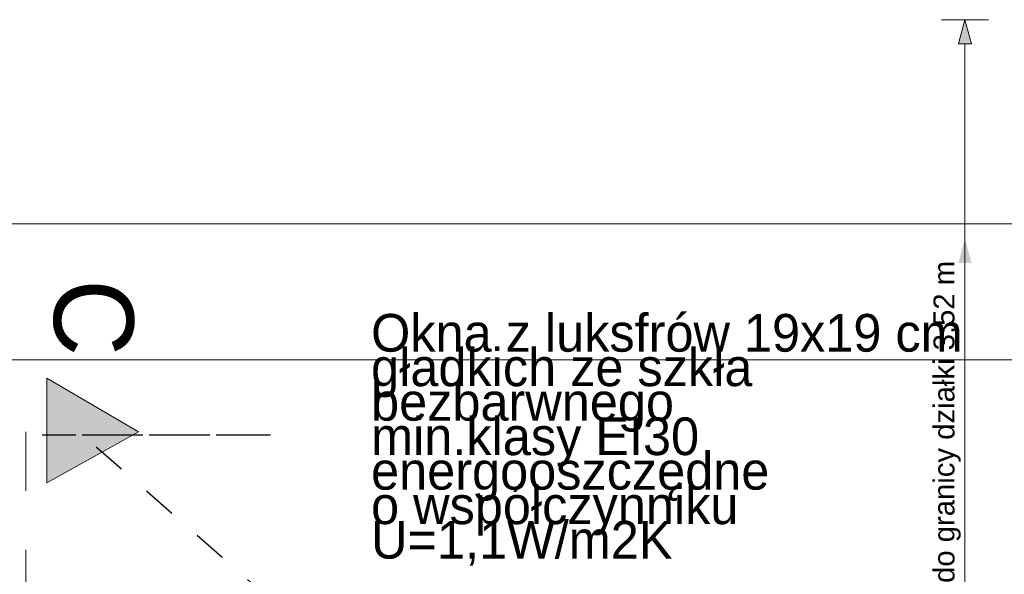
# Model space of a CAD drawing. Extents: x -547885 to -186295, y -25370 to 156194.
# Tile 155 of 256: x -502218 to -497521, y 46022 to 48669. Entities that reach past the tile are written whole.
import ezdxf

# ---------------------------------------------------------------- set-up
doc = ezdxf.new("R2010")
doc.units = 0
doc.header["$MEASUREMENT"] = 0
doc.linetypes.add('Dashed', pattern=[564.444447, 282.222223, -282.222223])
doc.linetypes.add('Przerywana', pattern=[320, 160, -160])
for name, color, linetype, lineweight in [('Arch opisy_Nr_Pióra__21', 7, 'Continuous', 9), ('ARCH TABELA_Nr_Pióra__21', 7, 'Continuous', 9), ('INWENT OPISY_Nr_Pióra__21', 7, 'Continuous', 9), ('INWENT OPISY_Nr_Pióra__41', 7, 'Continuous', 15), ('INWENT WYMIARY_Nr_Pióra__21', 7, 'Continuous', 9)]:
    doc.layers.add(name, color=color, linetype=linetype, lineweight=lineweight)
doc.layers.add('INWENT WYMIARY', color=7, linetype='Continuous')
doc.styles.add('GENERATED_STYLE_2', font='txt')
doc.styles.add('GENERATED_STYLE_3', font='arial.ttf')
doc.styles.add('GENERATED_STYLE_5', font='txt')
doc.styles.add('GENERATED_STYLE_7', font='txt')
doc.dimstyles.new('GENERATED_STYLE__1', dxfattribs={"dimtxt": 100, "dimasz": 114, "dimexe": 0.18, "dimexo": 0, "dimgap": 0.09, "dimtad": 1, "dimdec": 0, "dimlfac": 0.1, "dimzin": 0, "dimdsep": 46, "dimtxsty": 'GENERATED_STYLE_3', "dimblk": 'ARROWHEAD_5', "dimblk1": 'ARROWHEAD_5', "dimblk2": 'ARROWHEAD_5', "dimcen": 0.09, "dimclrd": 7, "dimclre": 7, "dimclrt": 7, "dimazin": 0, "dimtfac": 1, "dimtdec": 4, "dimtmove": 2, "dimatfit": 3, "dimfxl": 0, "dimtolj": 1, "dimtzin": 0, "dimarcsym": 0})
doc.dimstyles.new('GENERATED_STYLE__13', dxfattribs={"dimtxt": 0.18, "dimasz": 109.44, "dimexe": 0.18, "dimexo": 0.0625, "dimgap": 0.09, "dimtad": 0, "dimtih": 1, "dimtoh": 1, "dimdec": 4, "dimzin": 0, "dimdsep": 46, "dimcen": 0.09, "dimadec": 0, "dimazin": 0, "dimtfac": 1, "dimtdec": 4, "dimtmove": 0, "dimatfit": 3, "dimldrblk": 'ARROWHEAD_11', "dimfxl": 0, "dimtolj": 1, "dimtzin": 0, "dimarcsym": 0})
doc.dimstyles.new('GENERATED_STYLE__5', dxfattribs={"dimtxt": 160.000002, "dimasz": 114, "dimexe": 0.18, "dimexo": 0, "dimgap": 0.09, "dimtad": 1, "dimtih": 1, "dimtoh": 1, "dimdec": 0, "dimlfac": 0.1, "dimzin": 0, "dimdsep": 46, "dimtxsty": 'GENERATED_STYLE_2', "dimblk": 'ARROWHEAD_2', "dimblk1": 'ARROWHEAD_2', "dimblk2": 'ARROWHEAD_2', "dimcen": 0.09, "dimclrd": 7, "dimclre": 7, "dimclrt": 7, "dimazin": 0, "dimtfac": 1, "dimtdec": 4, "dimtmove": 0, "dimatfit": 3, "dimfxl": 0, "dimtolj": 1, "dimtzin": 0, "dimarcsym": 0})

# ---------------------------------------------------------------- blocks, each defined once
blk = doc.blocks.new('*D397')
at = {"layer": 'INWENT WYMIARY_Nr_Pióra__21', "linetype": 'Continuous'}
for points in [[(-497708.3, 48669), (-497677.3, 48553.2), (-497739.4, 48553.2)], [(-497708.3, 45147.6), (-497739.4, 45263.5), (-497677.3, 45263.5)]]:
    blk.add_hatch(color=256, dxfattribs=at).paths.add_polyline_path(points, flags=0)
for p, q in [((-497595.8, 48669), (-497820.8, 48669)), ((-497708.3, 48669), (-497739.4, 48553.2)), ((-497708.3, 48669), (-497677.3, 48553.2)), ((-497677.3, 48553.2), (-497739.4, 48553.2)), ((-497708.3, 45263.5), (-497708.3, 48553.2)), ((-497708.3, 45147.6), (-497739.4, 45263.5)), ((-497739.4, 45263.5), (-497677.3, 45263.5)), ((-497708.3, 45147.6), (-497677.3, 45263.5)), ((-497595.8, 45147.6), (-497820.8, 45147.6))]:
    blk.add_line(p, q, dxfattribs=at)
at = {"layer": 'INWENT WYMIARY_Nr_Pióra__21', "insert": (-497728.3, 45351.7), "char_height": 100, "attachment_point": 7, "rotation": 90, "style": 'GENERATED_STYLE_3'}
blk.add_mtext('{odległość do granicy działki 3,52 m}', dxfattribs=at)
blk = doc.blocks.new('ARROWHEAD_5')
at = {"color": 0, "linetype": 'Continuous', "lineweight": 0}
blk.add_line((0, 0), (-1, 0), dxfattribs=at)
blk.add_solid([(-1, 0.2679), (0, 0), (-1, -0.2679), (-1, 0.2679)], dxfattribs=at)
blk = doc.blocks.new('*D652')
at = {"layer": 'INWENT WYMIARY_Nr_Pióra__21', "linetype": 'Continuous'}
for p, q in [((-509855, 47120.3), (-509941.6, 46970.3)), ((-509898.3, 46932.8), (-509898.3, 47157.8)), ((-471916.6, 46970.3), (-471830, 47120.3)), ((-471873.3, 46932.8), (-471873.3, 47157.8)), ((-509971.7, 47045.3), (-509898.3, 47045.3)), ((-509898.3, 47045.3), (-471873.3, 47045.3)), ((-471873.3, 47045.3), (-471800, 47045.3))]:
    blk.add_line(p, q, dxfattribs=at)
at = {"layer": 'INWENT WYMIARY_Nr_Pióra__21', "insert": (-491116.2, 47077.3), "char_height": 160, "attachment_point": 7, "style": 'GENERATED_STYLE_2'}
blk.add_mtext('{3\xa0803}', dxfattribs=at)
blk = doc.blocks.new('ARROWHEAD_2')
at = {"color": 0, "linetype": 'Continuous', "lineweight": 0}
for p, q in [((-0.378, -0.655), (0.378, 0.655)), ((0, 0), (-1, 0))]:
    blk.add_line(p, q, dxfattribs=at)
blk = doc.blocks.new('ARROWHEAD_11')
at = {"color": 0, "linetype": 'Continuous', "lineweight": 0}
blk.add_line((0, 0), (-1, 0), dxfattribs=at)
at = {"color": 0, "linetype": 'Continuous', "lineweight": 0, "const_width": 0.25, "flags": 128}
blk.add_lwpolyline([(-0.125, 0, 1), (0.125, 0, 1)], format="xyb", close=True, dxfattribs=at)

msp = doc.modelspace()

# ---------------------------------------------------------------- hatches: boundary and pattern name
at = {"layer": 'INWENT OPISY_Nr_Pióra__21', "linetype": 'Continuous'}
msp.add_hatch(color=256, dxfattribs=at).paths.add_polyline_path([(-501652.1, 46702.6), (-502088.3, 46458.3), (-502088.3, 46958.3)], flags=0)
at = {"layer": 'INWENT WYMIARY_Nr_Pióra__21', "linetype": 'Continuous'}
msp.add_hatch(color=256, dxfattribs=at).paths.add_polyline_path([(-497708.3, 47623.3), (-497677.3, 47507.5), (-497739.4, 47507.5)], flags=0)

# ---------------------------------------------------------------- linework, layer by layer
at = {"layer": 'ARCH TABELA_Nr_Pióra__21', "linetype": 'Continuous'}
msp.add_line((-510973.3, 47694.2), (-470223.3, 47694.2), dxfattribs=at)
at = {"layer": 'INWENT OPISY_Nr_Pióra__41', "linetype": 'Continuous'}
for p, q in [((-502088.3, 46458.3), (-502088.3, 46958.3)), ((-501652.1, 46702.6), (-502088.3, 46958.3)), ((-502088.3, 46458.3), (-501652.1, 46702.6))]:
    msp.add_line(p, q, dxfattribs=at)
at = {"layer": 'INWENT OPISY_Nr_Pióra__41', "linetype": 'Dashed'}
msp.add_line((-502188.3, 46702.6), (-502188.3, 45602.6), dxfattribs=at)

# ---------------------------------------------------------------- texts
at = {"layer": 'Arch opisy_Nr_Pióra__21', "linetype": 'Continuous', "insert": (-500541.8, 46664), "char_height": 180, "width": 2935.91, "attachment_point": 4, "line_spacing_factor": 0.548636, "style": 'GENERATED_STYLE_5'}
msp.add_mtext('{Okna z luksfrów 19x19 cm\\Pgładkich ze szkła bezbarwnego \\Pmin.klasy EI30\\Penergooszczędne \\Po współczynniku U=1,1W/m2K}', dxfattribs=at)
msp.add_mtext('{Okna z luksfrów 19x19 cm\\Pgładkich ze szkła bezbarwnego \\Pmin.klasy EI30\\Penergooszczędne \\Po współczynniku U=1,1W/m2K}', dxfattribs=at)
at = {"layer": 'INWENT OPISY_Nr_Pióra__21', "linetype": 'Continuous', "insert": (-501674.8, 47247), "char_height": 380, "attachment_point": 2, "rotation": 270, "style": 'GENERATED_STYLE_7'}
msp.add_mtext('{C}', dxfattribs=at)

# ---------------------------------------------------------------- dimensions: what is measured, and where the dimension line sits
at = {"layer": 'INWENT WYMIARY', "linetype": 'Continuous'}
dim = msp.add_linear_dim(base=(-497708.3, 45147.6), p1=(-497708.3, 45147.6), p2=(-497708.3, 48669), angle=90, text='odległość do granicy działki 3,52 m', dimstyle='GENERATED_STYLE__1', dxfattribs=at)
dim.commit()
dim.dimension.update_dxf_attribs({"geometry": '*D397', "text_midpoint": (-497778.3, 46411.3)})
dim = msp.add_linear_dim(base=(-509898.3276, 47045.2825), p1=(-509898.3276, 34625.6987), p2=(-471873.3243, 33972.4433), dimstyle='GENERATED_STYLE__5', dxfattribs=at)
dim.commit()
dim.dimension.update_dxf_attribs({"geometry": '*D652', "text_midpoint": (-490842.6723, 47157.2825)})

# ---------------------------------------------------------------- leaders
at = {"layer": 'Arch opisy_Nr_Pióra__21', "linetype": 'Przerywana', "annotation_type": 0, "has_hookline": 1, "hookline_direction": 1}
for points, text_width in [([(-497456.1, 45447.6), (-497456.1, 46942), (-497216.7, 46942)], 1945.7), ([(-505408.3, 45047.6), (-504671.1, 46688.1), (-501021.1, 46688.1)], 2528.6), ([(-500048.3, 45047.6), (-501920.7, 46688.1), (-501021.1, 46688.1)], 2528.6)]:
    msp.add_leader(points, dimstyle='GENERATED_STYLE__13', dxfattribs=dict(at, text_width=text_width))

doc.saveas('drawing.dxf')
